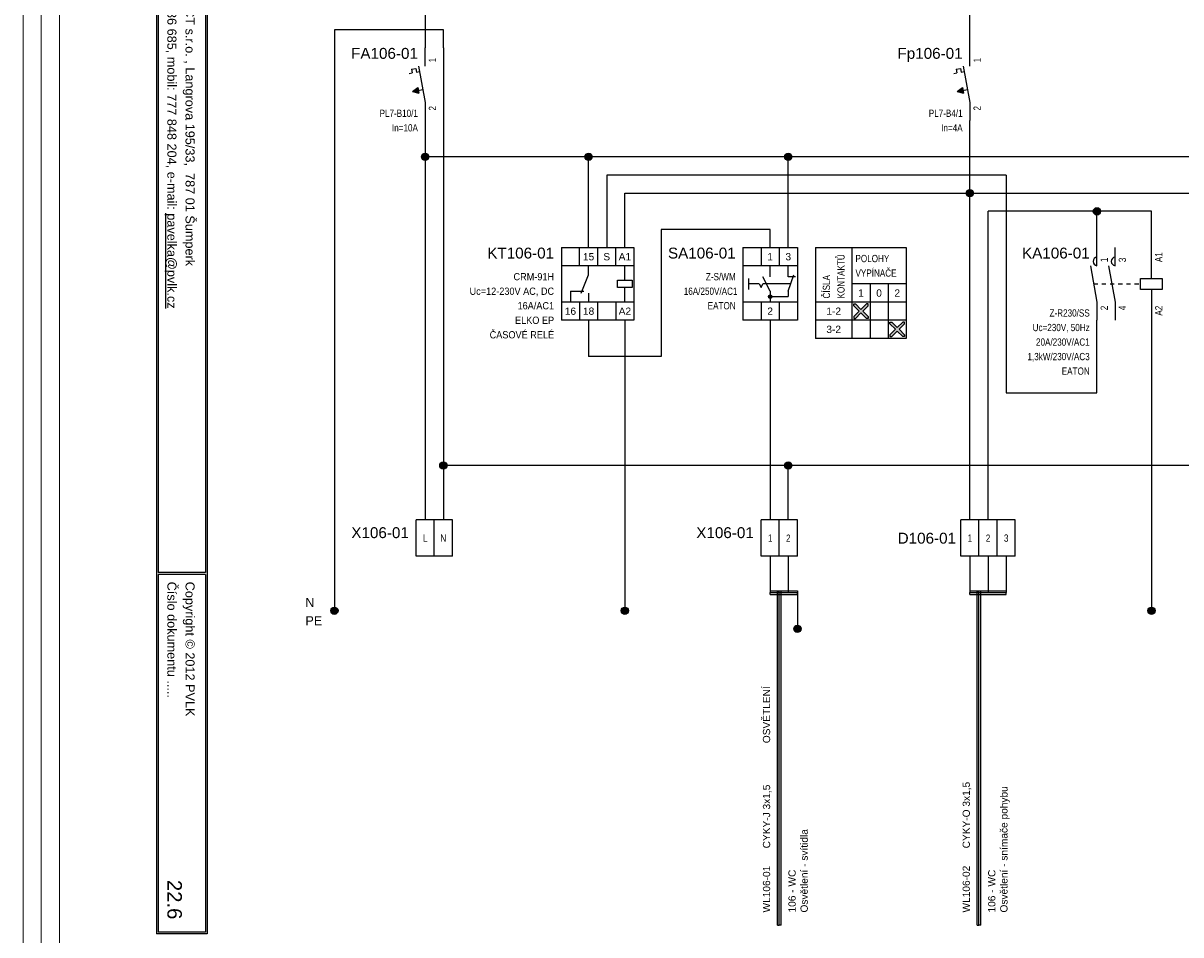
# Model space of a CAD drawing. Extents: x -9683 to -1855, y 4058 to 4698.
# Tile 19 of 50: x -7066 to -6747, y 4231 to 4482. Entities that reach past the tile are written whole.
import ezdxf
from ezdxf.enums import TextEntityAlignment as Align

# ---------------------------------------------------------------- set-up
doc = ezdxf.new("R2010")
doc.units = 0
doc.header["$MEASUREMENT"] = 0
doc.linetypes.add('DASHED', pattern=[0.564444, 0.282222, -0.282222])
for name, color, linetype in [('1-KRESBA', 7, 'Continuous'), ('__Bílá', 7, 'Continuous'), ('__Rudá 010', 10, 'Continuous'), ('__Svmodrá', 4, 'Continuous'), ('__Vínová 220', 220, 'Continuous'), ('__Zelená', 3, 'Continuous'), ('__Černá 250', 7, 'Continuous')]:
    doc.layers.add(name, color=color, linetype=linetype)
doc.styles.add('Arial', font='arial.ttf')

# ---------------------------------------------------------------- blocks, each defined once
blk = doc.blocks.new('BLK_Razítko_malé_pro_rozváděče')
at = {"layer": '__Bílá'}
for p, q in [((15, -405), (294, -405)), ((15.5, -405.5), (194.5, -405.5)), ((194.5, -405.5), (194.5, -418.5)), ((195, -405.5), (195, -418.5)), ((195, -405.5), (293.5, -405.5)), ((293.5, -405.5), (293.5, -418.5)), ((294, -405), (294, -419)), ((15, -419), (294, -419)), ((15.5, -418.5), (194.5, -418.5)), ((195, -418.5), (293.5, -418.5))]:
    blk.add_line(p, q, dxfattribs=at)
at = {"layer": '__Bílá', "style": 'Arial'}
for s, p in [('PVLK PROJECT s.r.o. , Langrova 195/33,  787 01 Šumperk', (17.5, -411)), ('Copyright © 2012 PVLK', (197, -411)), ('Telefon: 773 836 685, mobil: 777 848 204, e-mail: %%Upavelka@pvlk.cz', (17.5, -416)), ('Číslo dokumentu .....', (197, -416))]:
    blk.add_text(s, height=2.5, dxfattribs=at).set_placement(p)
at = {"layer": '__Vínová 220', "style": 'Arial'}
blk.add_attdef('ČÍSLO', text='', height=4, dxfattribs=at).set_placement((290, -416), align=Align.RIGHT)
blk = doc.blocks.new('V0085A01')
h = blk.add_hatch(color=256)
edge = h.paths.add_edge_path()
edge.add_arc((0, 0), 1, 0, 360)
blk.add_circle((0, 0), 1)
blk = doc.blocks.new('CRM-91H')
for p, q in [((-4.26, 10.79), (-4.26, -9.21)), ((-4.26, 10.79), (15.74, 10.79)), ((0.74, 5.79), (0.74, 10.79)), ((5.74, 10.79), (5.74, 5.79)), ((10.74, 5.79), (10.74, 10.79)), ((15.74, 10.79), (15.74, -9.21)), ((15.74, 5.79), (-4.26, 5.79)), ((1.24, -1.71), (3.24, 3.29)), ((3.24, 3.29), (3.24, 5.79)), ((13.24, 1.79), (13.24, 5.79)), ((11.24, -0.21), (11.24, 1.79)), ((11.24, 1.79), (15.24, 1.79)), ((15.24, 1.79), (15.24, -0.21)), ((-1.76, -1.21), (-1.76, -4.21)), ((-1.76, -1.21), (1.92, -1.21)), ((3.24, -1.71), (3.24, -4.21)), ((15.24, -0.21), (11.24, -0.21)), ((13.24, -4.21), (13.24, -0.21)), ((15.74, -4.21), (-4.26, -4.21)), ((0.74, -4.21), (0.74, -9.21)), ((5.74, -4.21), (5.74, -9.21)), ((10.74, -4.21), (10.74, -9.21)), ((15.74, -9.21), (-4.26, -9.21))]:
    blk.add_line(p, q)
at = {"style": 'Arial'}
for s, p in [('15', (3.24, 7.29)), ('S', (8.24, 7.29)), ('A1', (13.24, 7.29)), ('16', (-1.76, -7.71)), ('18', (3.24, -7.71)), ('A2', (13.24, -7.71))]:
    blk.add_text(s, height=2, dxfattribs=at).set_placement(p, align=Align.CENTER)
blk.add_attdef('POPIS', text='', height=3, dxfattribs=at).set_placement((-6.26, 7.79), align=Align.RIGHT)
at = {"style": 'Arial', "width": 0.9}
for tag, p in [('TYP', (-6.26, 1.79)), ('CÍVKA', (-6.26, -2.21)), ('PROUD', (-6.26, -6.21)), ('DOPLŇ1', (-6.26, -10.21)), ('DOPLŇ2', (-6.26, -14.21))]:
    blk.add_attdef(tag, text='', height=2, dxfattribs=at).set_placement(p, align=Align.RIGHT)
blk = doc.blocks.new('V0109A02')
for p, q in [((0, 0), (0, 10)), ((5, 10), (0, 10)), ((5, 0), (5, 10)), ((10, 10), (5, 10)), ((10, 0), (10, 10)), ((5, 0), (0, 0)), ((10, 0), (5, 0))]:
    blk.add_line(p, q)
at = {"style": 'Arial'}
blk.add_attdef('POPIS', text='', height=3, dxfattribs=at).set_placement((-2, 5), align=Align.RIGHT)
at = {"style": 'Arial', "width": 0.8}
for tag, p in [('S1', (2.5, 5)), ('S2', (7.5, 5))]:
    blk.add_attdef(tag, text='', height=2, dxfattribs=at).set_placement(p, align=Align.MIDDLE)
blk = doc.blocks.new('L0001A01')
h = blk.add_hatch(color=256)
edge = h.paths.add_edge_path()
edge.add_arc((0, 0), 1, 0, 360)
blk.add_circle((0, 0), 1)
blk = doc.blocks.new('FEVA1462')
blk.add_hatch(color=256).paths.add_polyline_path([(-3.5, -2), (-2.06, -0.92), (-1.772, -2.504)])
for p, q in [((0, 5), (0, 10)), ((-3.752, 4.136), (-2.564, 4.352)), ((-3.752, 4.136), (-3.568, 3.124)), ((-2.564, 4.352), (-2.38, 3.34)), ((-2.38, 3.34), (-1.544, 3.492)), ((-1.818, 5), (0, -5)), ((-4.448, 2.964), (-3.568, 3.124)), ((-3.5, -2), (-2.06, -0.92)), ((-3.5, -2), (-0.64, -1.48)), ((-3.5, -2), (-1.772, -2.504)), ((-2.06, -0.92), (-1.772, -2.504)), ((0, -5), (0, -10))]:
    blk.add_line(p, q)
at = {"style": 'Arial'}
blk.add_attdef('POPIS', text='', height=3, dxfattribs=at).set_placement((-2, 7), align=Align.RIGHT)
at = {"style": 'Arial', "width": 0.8}
blk.add_attdef('NO1', (3, 6), '', height=2, rotation=90, dxfattribs=at)
blk.add_attdef('CO1', text='', height=2, rotation=90, dxfattribs=at).set_placement((3, -6), align=Align.RIGHT)
for tag, p in [('TYP', (-2, -9)), ('PROUD', (-2, -13)), ('DOPLŇ1', (-2, -17)), ('DOPLŇ2', (-2, -21))]:
    blk.add_attdef(tag, text='', height=2, dxfattribs=at).set_placement(p, align=Align.RIGHT)
blk = doc.blocks.new('V0109A03')
for p, q in [((5, 10), (0, 10)), ((0, 0), (0, 10)), ((10, 10), (5, 10)), ((5, 0), (5, 10)), ((15, 10), (10, 10)), ((10, 0), (10, 10)), ((15, 0), (15, 10)), ((5, 0), (0, 0)), ((10, 0), (5, 0)), ((15, 0), (10, 0))]:
    blk.add_line(p, q)
at = {"style": 'Arial'}
blk.add_attdef('POPIS', text='', height=3, dxfattribs=at).set_placement((-2, 5), align=Align.RIGHT)
at = {"style": 'Arial', "width": 0.8}
for tag, p in [('S1', (2.5, 5)), ('S2', (7.5, 5)), ('S3', (12.5, 5))]:
    blk.add_attdef(tag, text='', height=2, dxfattribs=at).set_placement(p, align=Align.MIDDLE)
blk = doc.blocks.new('feva2774')
h = blk.add_hatch(color=256)
h.paths.add_polyline_path([(5, -3), (5, -3.5), (5.5, -3.5, 0.414214)])
h.paths.add_polyline_path([(5, -3.5), (5, -4, 0.414214), (5.5, -3.5)])
h.paths.add_polyline_path([(5, -4), (5, -3, 0.414214), (4.5, -3.5, 0.414214)])
for points in [[(30, -7), (28.5, -5.5), (28, -5.5), (28, -6), (29.5, -7.5), (28, -9), (28, -9.5), (28.5, -9.5), (30, -8), (31.5, -9.5), (32, -9.5), (32, -9), (30.5, -7.5), (32, -6), (32, -5.5), (31.5, -5.5)], [(40, -12), (38.5, -10.5), (38, -10.5), (38, -11), (39.5, -12.5), (38, -14), (38, -14.5), (38.5, -14.5), (40, -13), (41.5, -14.5), (42, -14.5), (42, -14), (40.5, -12.5), (42, -11), (42, -10.5), (41.5, -10.5)]]:
    blk.add_hatch(color=256).paths.add_polyline_path(points)
for p, q in [((-2.5, 10), (-2.5, -10)), ((-2.5, 10), (12.5, 10)), ((2.5, 10), (2.5, 5)), ((7.5, 10), (7.5, 5)), ((12.5, 10), (12.5, -10)), ((17.5, 10), (17.5, -15)), ((17.5, 10), (42.5, 10)), ((27.5, 10), (27.5, -15)), ((42.5, 10), (42.5, -15)), ((12.5, 5), (-2.5, 5)), ((5, 2), (5, 5)), ((10, 2), (10, 5)), ((-1, 1.5), (-1, -1.5)), ((2, 0), (-1, 0)), ((2, 0), (2.5, -1)), ((2.5, -1), (3, 0)), ((5, -2), (3, 2)), ((10.67, 0), (3, 0)), ((10, -2), (11.5, 2.5)), ((12, 2), (10, 2)), ((42.5, 0), (27.5, 0)), ((32.5, 0), (32.5, -15)), ((37.5, 0), (37.5, -15)), ((5, -2), (5, -5)), ((10, -2), (10, -3.5)), ((12.5, -5), (-2.5, -5)), ((2.5, -5), (2.5, -10)), ((5, -3.5), (10, -3.5)), ((7.5, -5), (7.5, -10)), ((42.5, -5), (17.5, -5)), ((28, -6), (28, -5.5)), ((28, -5.5), (28.5, -5.5)), ((29.5, -7.5), (28, -6)), ((28.5, -5.5), (30, -7)), ((31.5, -5.5), (30, -7)), ((30.5, -7.5), (32, -6)), ((32, -5.5), (31.5, -5.5)), ((32, -6), (32, -5.5)), ((29.5, -7.5), (28, -9)), ((28, -9), (28, -9.5)), ((28, -9.5), (28.5, -9.5)), ((28.5, -9.5), (30, -8)), ((31.5, -9.5), (30, -8)), ((30.5, -7.5), (32, -9)), ((32, -9.5), (31.5, -9.5)), ((32, -9), (32, -9.5)), ((12.5, -10), (-2.5, -10)), ((42.5, -10), (17.5, -10)), ((38, -11), (38, -10.5)), ((38, -10.5), (38.5, -10.5)), ((39.5, -12.5), (38, -11)), ((39.5, -12.5), (38, -14)), ((38.5, -10.5), (40, -12)), ((41.5, -10.5), (40, -12)), ((40.5, -12.5), (42, -11)), ((40.5, -12.5), (42, -14)), ((42, -10.5), (41.5, -10.5)), ((42, -11), (42, -10.5)), ((42.5, -15), (17.5, -15)), ((38, -14), (38, -14.5)), ((38, -14.5), (38.5, -14.5)), ((38.5, -14.5), (40, -13)), ((41.5, -14.5), (40, -13)), ((42, -14.5), (41.5, -14.5)), ((42, -14), (42, -14.5))]:
    blk.add_line(p, q)
blk.add_circle((5, -3.5), 0.5)
at = {"style": 'Arial'}
for s, p in [('1', (5, 6.5)), ('3', (10, 6.5)), ('1', (30, -3.5)), ('0', (35, -3.5)), ('2', (40, -3.5)), ('2', (5, -8.5)), ('1-2', (22.5, -8.5)), ('3-2', (22.5, -13.5))]:
    blk.add_text(s, height=2, dxfattribs=at).set_placement(p, align=Align.CENTER)
at = {"style": 'Arial', "width": 0.8}
for s, p in [('KONTAKTŮ', (25.5, -4)), ('ČÍSLA', (21.5, -4))]:
    blk.add_text(s, height=2, rotation=90, dxfattribs=at).set_placement(p)
for s, p in [('POLOHY', (28.5, 6)), ('VYPÍNAČE', (28.5, 2))]:
    blk.add_text(s, height=2, dxfattribs=at).set_placement(p)
at = {"style": 'Arial'}
blk.add_attdef('POPIS', text='', height=3, dxfattribs=at).set_placement((-4.5, 7), align=Align.RIGHT)
at = {"style": 'Arial', "width": 0.8}
for tag, p in [('TYP', (-4.5, 1)), ('AC1(PROUD)', (-4, -3)), ('DOPLŇ1', (-4.5, -7))]:
    blk.add_attdef(tag, text='', height=2, dxfattribs=at).set_placement(p, align=Align.RIGHT)
blk = doc.blocks.new('moe01029')
for p, q in [((0, 5), (0, 10)), ((5, 5), (5, 10)), ((15, 1.5), (15, 10)), ((-1.82, 5), (0, -5)), ((3.18, 5), (5, -5)), ((12, -1.5), (12, 1.5)), ((12, 1.5), (18, 1.5)), ((18, 1.5), (18, -1.5)), ((18, -1.5), (12, -1.5)), ((15, -1.5), (15, -10)), ((0, -5), (0, -10)), ((5, -5), (5, -10))]:
    blk.add_line(p, q)
at = {"linetype": 'DASHED', "ltscale": 4}
blk.add_line((-0.91, 0), (12, 0), dxfattribs=at)
for centre in [(0.15, 6.2), (5.15, 6.2)]:
    blk.add_arc(centre, 1.21, 97.3062, 262.6938)
at = {"style": 'Arial'}
blk.add_attdef('POPIS', text='', height=3, dxfattribs=at).set_placement((-2, 7), align=Align.RIGHT)
at = {"style": 'Arial', "width": 0.8}
for tag, p in [('NO1', (3, 6)), ('NO2', (8, 6)), ('A1', (18, 6))]:
    blk.add_attdef(tag, p, '', height=2, rotation=90, dxfattribs=at)
for tag, p in [('CO1', (3, -6)), ('CO2', (8, -6)), ('A2', (18, -6))]:
    blk.add_attdef(tag, text='', height=2, rotation=90, dxfattribs=at).set_placement(p, align=Align.RIGHT)
for tag, p in [('TYP', (-2, -9)), ('CÍVKA', (-2, -13)), ('AC1(PROUD)', (-2, -17)), ('AC3(VÝKON)', (-2, -21)), ('DOPLŇ1', (-2, -25)), ('DOPLŇ2', (-2, -29))]:
    blk.add_attdef(tag, text='', height=2, dxfattribs=at).set_placement(p, align=Align.RIGHT)

msp = doc.modelspace()

# ---------------------------------------------------------------- linework, layer by layer
at = {"layer": '1-KRESBA'}
for p, q in [((-6955, 4495), (-6955, 4475)), ((-6805, 4475), (-6805, 4495)), ((-6950, 4480), (-6980, 4480)), ((-6980, 4480), (-6980, 4320)), ((-6950, 4475), (-6950, 4480)), ((-6950, 4475), (-6950, 4345)), ((-6955, 4455), (-6955, 4345)), ((-6805, 4345), (-6805, 4455)), ((-6700, 4445), (-6955, 4445)), ((-6910, 4420), (-6910, 4445)), ((-6855, 4420), (-6855, 4445)), ((-6795, 4440), (-6905, 4440)), ((-6905, 4440), (-6905, 4420)), ((-6795, 4440), (-6795, 4380)), ((-6900, 4420), (-6900, 4435)), ((-6900, 4435), (-6700, 4435)), ((-6800, 4345), (-6800, 4430)), ((-6755, 4430), (-6800, 4430)), ((-6770, 4420), (-6770, 4430)), ((-6755, 4420), (-6755, 4430)), ((-6860, 4425), (-6890, 4425)), ((-6890, 4425), (-6890, 4390)), ((-6860, 4420), (-6860, 4425)), ((-6910, 4400), (-6910, 4390)), ((-6900, 4400), (-6900, 4320)), ((-6860, 4400), (-6860, 4345)), ((-6770, 4380), (-6770, 4400)), ((-6755, 4400), (-6755, 4320)), ((-6890, 4390), (-6910, 4390)), ((-6795, 4380), (-6770, 4380)), ((-6700, 4360), (-6950, 4360)), ((-6855, 4345), (-6855, 4360)), ((-6860, 4335), (-6860, 4325)), ((-6855, 4335), (-6855, 4325)), ((-6805, 4335), (-6805, 4325)), ((-6800, 4335), (-6800, 4325)), ((-6795, 4335), (-6795, 4325)), ((-6860, 4325.5), (-6860, 4325)), ((-6860, 4325.5), (-6852.5, 4325.5)), ((-6860, 4324.5), (-6860, 4325)), ((-6860, 4325), (-6852.5, 4325)), ((-6860, 4324.5), (-6852.5, 4324.5)), ((-6858, 4233.43), (-6858, 4325.39)), ((-6858, 4325.39), (-6857.5, 4325.39)), ((-6857.5, 4233.43), (-6857.5, 4325.39)), ((-6857, 4325.39), (-6857.5, 4325.39)), ((-6857, 4233.43), (-6857, 4325.39)), ((-6852.5, 4325.5), (-6852.5, 4325)), ((-6852.5, 4324.5), (-6852.5, 4325)), ((-6852.5, 4325), (-6852.5, 4315)), ((-6805, 4325.5), (-6805, 4325)), ((-6805, 4325.5), (-6795, 4325.5)), ((-6805, 4324.5), (-6805, 4325)), ((-6805, 4325), (-6795, 4325)), ((-6805, 4324.5), (-6795, 4324.5)), ((-6803, 4233.43), (-6803, 4325.39)), ((-6803, 4325.39), (-6802.5, 4325.39)), ((-6802.5, 4233.43), (-6802.5, 4325.39)), ((-6802, 4325.39), (-6802.5, 4325.39)), ((-6802, 4233.43), (-6802, 4325.39)), ((-6795, 4325.5), (-6795, 4325)), ((-6795, 4324.5), (-6795, 4325)), ((-6858, 4233.43), (-6857.5, 4233.43)), ((-6857, 4233.43), (-6857.5, 4233.43)), ((-6803, 4233.43), (-6802.5, 4233.43)), ((-6802, 4233.43), (-6802.5, 4233.43))]:
    msp.add_line(p, q, dxfattribs=at)
at = {"layer": '__Vínová 220', "lineweight": 0}
for p, q in [((-7065.71, 4193.74), (-7065.71, 4559.82)), ((-7060.71, 4193.74), (-7060.71, 4559.82)), ((-7055.71, 4193.74), (-7055.71, 4559.82))]:
    msp.add_line(p, q, dxfattribs=at)

# ---------------------------------------------------------------- block references
at = {"color": 250, "linetype": 'Continuous'}
for p in [(-6980, 4320), (-6900, 4320), (-6755, 4320), (-6852.5, 4315)]:
    msp.add_blockref('V0085A01', p, dxfattribs=at)
at = {"layer": '1-KRESBA', "rotation": 270}
msp.add_blockref('BLK_Razítko_malé_pro_rozváděče', (-6610, 4525), dxfattribs=at).add_auto_attribs({'ČÍSLO': '22.6'})
at = {"layer": '1-KRESBA', "color": 250, "linetype": 'Continuous'}
for p in [(-6955, 4445), (-6910, 4445), (-6855, 4445), (-6805, 4435), (-6770, 4430), (-6950, 4360), (-6855, 4360)]:
    msp.add_blockref('L0001A01', p, dxfattribs=at)
at = {"layer": '1-KRESBA'}
msp.add_blockref('CRM-91H', (-6913.24, 4409.21), dxfattribs=at).add_auto_attribs({'POPIS': 'KT106-01', 'TYP': 'CRM-91H', 'CÍVKA': 'Uc=12-230V AC, DC', 'PROUD': '16A/AC1', 'DOPLŇ1': 'ELKO EP', 'DOPLŇ2': 'ČASOVÉ RELÉ'})
at = {"layer": '__Černá 250'}
for name, p, values in [('FEVA1462', (-6955, 4465), {'POPIS': 'FA106-01', 'TYP': 'PL7-B10/1', 'PROUD': 'In=10A', 'CO1': '2', 'NO1': '1'}), ('FEVA1462', (-6805, 4465), {'POPIS': 'Fp106-01', 'TYP': 'PL7-B4/1', 'PROUD': 'In=4A', 'CO1': '2', 'NO1': '1'}), ('feva2774', (-6865, 4410), {'POPIS': 'SA106-01', 'TYP': 'Z-S/WM', 'AC1(PROUD)': '16A/250V/AC1', 'DOPLŇ1': 'EATON'}), ('moe01029', (-6770, 4410), {'POPIS': 'KA106-01', 'TYP': 'Z-R230/SS', 'CÍVKA': 'Uc=230V, 50Hz', 'AC1(PROUD)': '20A/230V/AC1', 'AC3(VÝKON)': '1,3kW/230V/AC3', 'DOPLŇ1': 'EATON', 'CO1': '2', 'NO1': '1', 'CO2': '4', 'NO2': '3', 'A1': 'A1', 'A2': 'A2'}), ('V0109A02', (-6957.5, 4335), {'POPIS': 'X106-01', 'S1': 'L', 'S2': 'N'}), ('V0109A02', (-6862.5, 4335), {'POPIS': 'X106-01', 'S1': '1', 'S2': '2'})]:
    msp.add_blockref(name, p, dxfattribs=at).add_auto_attribs(values)
ref = msp.add_blockref('V0109A03', (-6807.5, 4335), dxfattribs=at)
ref.add_attrib('POPIS', 'D106-01', dxfattribs={"layer": '0', "height": 3, "style": 'Arial'}).set_placement((-6808.81, 4338.48), align=Align.RIGHT)
ref.add_attrib('S1', '1', dxfattribs={"layer": '0', "height": 2, "style": 'Arial', "width": 0.8}).set_placement((-6805, 4340), align=Align.MIDDLE)
ref.add_attrib('S2', '2', dxfattribs={"layer": '0', "height": 2, "style": 'Arial', "width": 0.8}).set_placement((-6800, 4340), align=Align.MIDDLE)
ref.add_attrib('S3', '3', dxfattribs={"layer": '0', "height": 2, "style": 'Arial', "width": 0.8}).set_placement((-6795, 4340), align=Align.MIDDLE)

# ---------------------------------------------------------------- texts
at = {"layer": '__Rudá 010', "style": 'Arial'}
for s, p in [('OSVĚTLENÍ', (-6860, 4283.52)), ('CYKY-J 3x1,5', (-6860, 4254.56)), ('CYKY-O 3x1,5', (-6805, 4254.56)), ('WL106-01', (-6860, 4236.89)), ('WL106-02', (-6805, 4236.89))]:
    msp.add_text(s, height=2, rotation=90, dxfattribs=at).set_placement(p)
at = {"layer": '__Rudá 010', "char_height": 2, "width": 62.8406, "attachment_point": 1, "rotation": 90, "style": 'Arial'}
for s, insert in [('106 - WC\\POsvětlení - snímače pohybu', (-6799.97, 4236.89)), ('106 - WC\\POsvětlení - svítidla', (-6854.97, 4236.89))]:
    msp.add_mtext(s, dxfattribs=dict(at, insert=insert))
at = {"layer": '__Svmodrá', "linetype": 'Continuous', "style": 'Arial'}
msp.add_text('N', height=2.5, dxfattribs=at).set_placement((-6988, 4321))
msp.add_text('N', height=2.5, dxfattribs=at).set_placement((-6988, 4321))
at = {"layer": '__Zelená', "linetype": 'Continuous', "style": 'Arial'}
msp.add_text('PE', height=2.5, dxfattribs=at).set_placement((-6988, 4316))
msp.add_text('PE', height=2.5, dxfattribs=at).set_placement((-6988, 4316))

doc.saveas('drawing.dxf')
